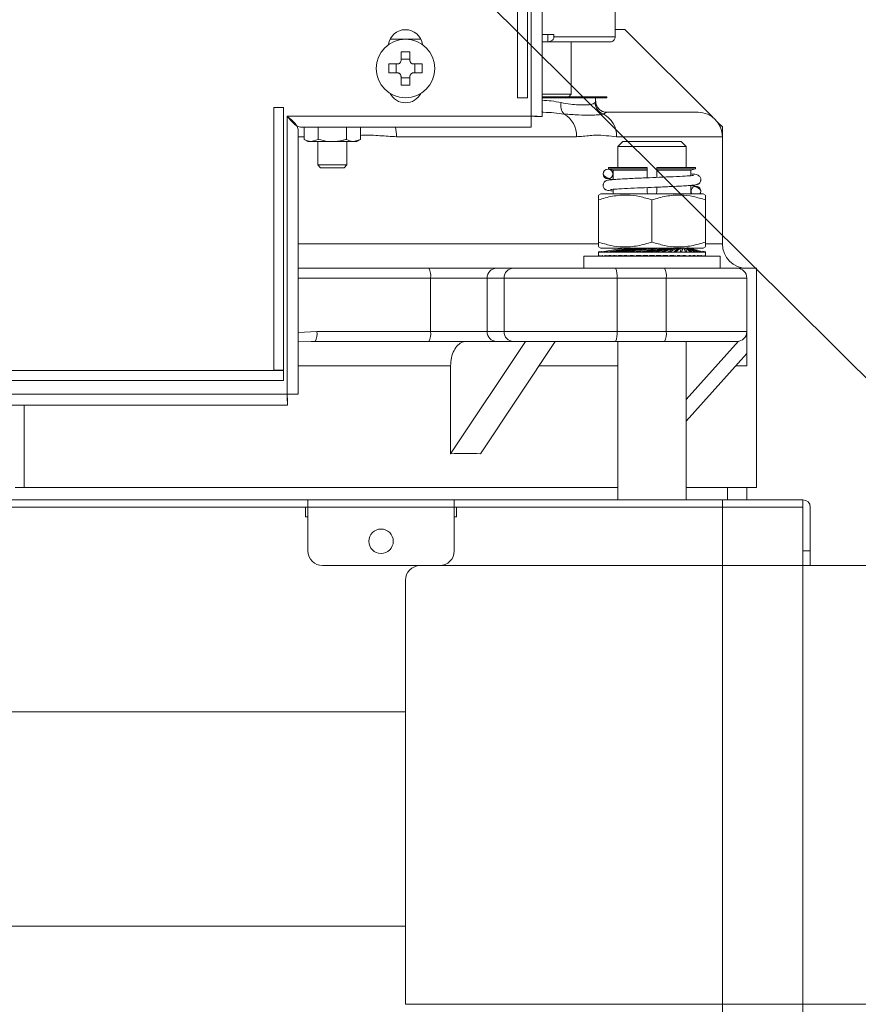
# Model space of a CAD drawing. Header units: inches. Extents: x 201967 to 338763, y -32705 to 30884.
# Tile 68 of 236: x 319937 to 319954, y -5901 to -5881. Entities that reach past the tile are written whole.
import ezdxf

# ---------------------------------------------------------------- set-up
doc = ezdxf.new("R2010")
doc.units = ezdxf.units.IN
doc.header["$MEASUREMENT"] = 0
doc.linetypes.add('CENTER', pattern=[50.8, 31.75, -6.35, 6.35, -6.35])
for name, color, linetype, lineweight in [('01 a1 KONSTRUKCJA żelebet', 200, 'Continuous', 53), ('01h3 KONSTRUKCJA pozycje słupy', 252, 'Continuous', 13), ('KRESKOWANIE-URWANIE', 3, 'Continuous', 13), ('OSIE', 6, 'CENTER', 13), ('wymiar', 1, 'Continuous', 15)]:
    doc.layers.add(name, color=color, linetype=linetype, lineweight=lineweight)
doc.styles.add('RomanS', font='romans.shx')
doc.dimstyles.new('DIM100txt12', dxfattribs={"dimtxt": 12, "dimasz": 1.05, "dimexe": 0, "dimexo": 8, "dimgap": 4, "dimtad": 1, "dimdec": 7, "dimrnd": 0.5, "dimdsep": 46, "dimtxsty": 'RomanS', "dimblk1": 'DIM', "dimblk2": 'DIM', "dimsah": 1, "dimcen": 0.09, "dimse1": 1, "dimse2": 1, "dimclrt": 256, "dimadec": 1, "dimazin": 0, "dimtfac": 1, "dimtdec": 7, "dimtix": 1, "dimtofl": 0, "dimtmove": 2, "dimatfit": 3, "dimfxl": 1, "dimtolj": 1, "dimtzin": 0, "dimarcsym": 0})

# ---------------------------------------------------------------- blocks, each defined once
blk = doc.blocks.new('A$C5C5F7205')
at = {"layer": 'KRESKOWANIE-URWANIE'}
for p, q in [((230, 1350), (404, 1350)), ((407, 1306), (230, 1306))]:
    blk.add_line(p, q, dxfattribs=at)
blk.add_lwpolyline([(230, 1377), (230, 1290), (100, 1290), (100, 1377, -0.414214), (103, 1380), (227, 1380, -0.414214)], format="xyb", close=True, dxfattribs=at)
blk = doc.blocks.new('A$C195A4306')
at = {"layer": 'KRESKOWANIE-URWANIE'}
for p, q in [((55, 824.37), (55, 672.66)), ((57.24, 824.37), (57.24, 672.69)), ((58, 735.5), (58, 676.5)), ((60, 735.5), (60, 676.5)), ((40, 688.95), (40, 694.5)), ((20, 672.5), (38, 690.5)), ((38, 690.5), (40, 690.5)), ((40, 688.95), (52.55, 688.95)), ((52.55, 689.45), (55, 689.45)), ((52.55, 688.95), (52.55, 689.45)), ((53.81, 689.45), (53.81, 687.95)), ((53.88, 687.95), (41, 687.95)), ((49, 687.95), (49, 677.2)), ((53.81, 687.95), (53.88, 687.95)), ((53.88, 687.95), (55, 687.95)), ((79.86, 688.5), (86.14, 688.5)), ((82.09, 684.14), (82.09, 685.92)), ((83.91, 685.92), (83.91, 684.14)), ((79.58, 683.41), (81.36, 683.41)), ((81.1, 683.41), (81.1, 681.59)), ((83.91, 684.4), (82.09, 684.4)), ((84.64, 683.41), (86.42, 683.41)), ((84.9, 681.59), (84.9, 683.41)), ((81.36, 681.59), (79.58, 681.59)), ((82.09, 679.08), (82.09, 680.86)), ((83.91, 680.86), (83.91, 679.08)), ((86.42, 681.59), (84.64, 681.59)), ((82.09, 680.6), (83.91, 680.6)), ((49, 677.2), (49.5, 676.7)), ((49, 677.2), (55, 677.2)), ((41.7, 676.7), (41.7, 676.5)), ((41.7, 676.7), (41.84, 676.7)), ((41.7, 676.5), (41.84, 676.5)), ((41.84, 676.7), (41.84, 676.5)), ((41.84, 676.7), (55, 676.7)), ((41.84, 676.5), (55, 676.5)), ((44, 676.5), (44, 675.79)), ((58, 676.5), (60, 676.5)), ((23, 673.5), (41.77, 673.5)), ((41.77, 673.5), (41.83, 673.5)), ((54.74, 673.5), (55, 673.5)), ((57.24, 672.69), (107.24, 672.69)), ((107.24, 672.69), (107.24, 615.69)), ((108, 674.5), (110, 674.5)), ((108, 620.6), (108, 674.5)), ((110, 620.6), (110, 674.5)), ((18, 670.5), (19, 671.5)), ((55, 672.66), (56.5, 672.66)), ((57.21, 670.45), (57.21, 671.95)), ((18, 646.5), (18, 670.5)), ((57.21, 670.45), (104.29, 670.45)), ((92.23, 670.45), (92.23, 667.95)), ((95.11, 670.45), (95.11, 667.95)), ((100.89, 670.45), (100.89, 667.95)), ((103.77, 670.45), (103.77, 667.95)), ((105, 669.74), (105, 615.66)), ((18, 668.5), (18, 646.5)), ((39.71, 668.5), (18, 668.5)), ((26.45, 667.5), (25.45, 666.5)), ((26.45, 667.5), (38.45, 667.5)), ((39.45, 666.5), (38.45, 667.5)), ((84.83, 668.5), (47.93, 668.5)), ((92.23, 667.95), (93, 667.5)), ((92.23, 667.95), (93.67, 667.5)), ((93.67, 667.5), (93, 667.5)), ((98, 667.5), (93.67, 667.5)), ((95, 667.5), (95, 662.7)), ((102.33, 667.5), (98, 667.5)), ((100.89, 667.95), (102.33, 667.5)), ((101, 662.7), (101, 667.5)), ((103, 667.5), (102.33, 667.5)), ((103, 667.5), (103.77, 667.95)), ((105, 668.5), (103.77, 668.5)), ((25.45, 666.5), (25.45, 662.2)), ((39.45, 666.5), (25.45, 666.5)), ((39.45, 662.2), (39.45, 666.5)), ((95, 662.7), (95.6, 662.1)), ((95, 662.7), (101, 662.7)), ((100.4, 662.1), (101, 662.7)), ((23.51, 662.2), (23.51, 661.9)), ((23.51, 662.2), (31.45, 662.2)), ((23.51, 661.9), (31.45, 661.9)), ((23.51, 661.9), (24.51, 661.63)), ((24.51, 661.63), (31.45, 661.63)), ((24.51, 661.63), (24.51, 660.5)), ((31.45, 661.9), (31.45, 662.2)), ((31.45, 661.63), (31.45, 661.9)), ((31.45, 660.14), (31.45, 661.63)), ((33.45, 662.2), (41.4, 662.2)), ((33.45, 662.2), (33.45, 661.9)), ((33.45, 661.9), (41.4, 661.9)), ((33.45, 661.9), (33.45, 661.63)), ((33.45, 661.63), (40.39, 661.63)), ((33.45, 661.63), (33.45, 660.06)), ((40.39, 661.63), (41.4, 661.9)), ((40.39, 659.69), (40.39, 661.63)), ((41.4, 661.9), (41.4, 662.2)), ((100.4, 662.1), (95.6, 662.1)), ((21.95, 656.8), (21.45, 656.51)), ((21.95, 656.8), (42.95, 656.8)), ((24.51, 658.51), (24.51, 657.22)), ((31.45, 657.22), (31.45, 658.14)), ((33.45, 658.06), (33.45, 657.22)), ((40.39, 657.22), (40.39, 657.7)), ((43.45, 656.51), (42.95, 656.8)), ((21.45, 655.53), (21.45, 646.87)), ((32.45, 655.53), (32.45, 646.87)), ((43.45, 655.53), (43.45, 646.87)), ((18, 646.5), (21.43, 646.5)), ((43.41, 646.5), (105, 646.5)), ((21.45, 644.9), (21.44, 644.9)), ((21.45, 645.89), (21.95, 645.6)), ((21.45, 644.9), (21.45, 644.8)), ((21.45, 644.9), (21.45, 644.9)), ((21.45, 644.81), (21.45, 644.09)), ((21.45, 644.8), (21.52, 644.8)), ((22, 645.01), (21.52, 644.9)), ((21.52, 644.9), (21.52, 644.8)), ((21.52, 644.9), (21.56, 644.9)), ((21.56, 644.8), (21.52, 644.8)), ((21.56, 644.9), (21.73, 644.94)), ((21.56, 644.9), (21.56, 644.8)), ((21.75, 644.85), (21.56, 644.8)), ((21.56, 644.8), (21.75, 644.8)), ((22.02, 644.97), (21.75, 644.9)), ((21.75, 644.9), (21.84, 644.9)), ((21.75, 644.9), (21.75, 644.8)), ((21.84, 644.8), (21.75, 644.8)), ((21.84, 644.9), (22.12, 644.97)), ((21.84, 644.9), (21.84, 644.8)), ((22.16, 644.88), (21.84, 644.8)), ((21.84, 644.8), (22.16, 644.8)), ((32.45, 645.6), (21.95, 645.6)), ((22.16, 644.9), (22.29, 644.9)), ((22.16, 644.9), (22.16, 644.8)), ((22.29, 644.8), (22.16, 644.8)), ((22.29, 644.9), (22.66, 645.01)), ((22.71, 644.93), (22.29, 644.8)), ((22.29, 644.9), (22.29, 644.8)), ((22.29, 644.8), (22.73, 644.8)), ((24.96, 645.7), (22.73, 644.9)), ((22.73, 644.9), (22.9, 644.9)), ((22.73, 644.9), (22.73, 644.8)), ((22.9, 644.8), (22.73, 644.8)), ((22.9, 644.9), (25.01, 645.7)), ((23.39, 644.99), (22.9, 644.8)), ((22.9, 644.9), (22.9, 644.8)), ((22.9, 644.8), (23.45, 644.8)), ((25.07, 645.7), (23.45, 644.9)), ((23.45, 644.9), (23.45, 644.8)), ((23.45, 644.9), (23.66, 644.9)), ((23.66, 644.8), (23.45, 644.8)), ((23.66, 644.9), (25.19, 645.7)), ((25.19, 645.6), (23.66, 644.8)), ((23.66, 644.9), (23.66, 644.8)), ((23.66, 644.8), (24.31, 644.8)), ((25.3, 645.7), (24.31, 644.9)), ((24.31, 644.9), (24.55, 644.9)), ((24.31, 644.9), (24.31, 644.8)), ((24.55, 644.8), (24.31, 644.8)), ((24.55, 644.9), (25.48, 645.7)), ((25.48, 645.6), (24.55, 644.8)), ((24.55, 644.9), (24.55, 644.8)), ((24.55, 644.8), (25.31, 644.8)), ((25.63, 645.7), (25.31, 644.9)), ((25.31, 644.9), (25.57, 644.9)), ((25.31, 644.9), (25.31, 644.8)), ((25.57, 644.8), (25.31, 644.8)), ((25.57, 644.9), (25.89, 645.7)), ((25.89, 645.6), (25.57, 644.8)), ((25.57, 644.9), (25.57, 644.8)), ((25.57, 644.8), (26.41, 644.8)), ((26.08, 645.7), (26.41, 644.9)), ((26.41, 644.8), (26.08, 645.6)), ((26.7, 644.9), (26.39, 645.7)), ((26.41, 644.9), (26.7, 644.9)), ((26.41, 644.9), (26.41, 644.8)), ((26.7, 644.8), (26.41, 644.8)), ((26.63, 645.7), (27.61, 644.9)), ((27.61, 644.8), (26.63, 645.6)), ((26.7, 644.9), (26.7, 644.8)), ((26.7, 644.8), (27.61, 644.8)), ((27.93, 644.9), (26.99, 645.7)), ((27.26, 645.7), (28.89, 644.9)), ((28.89, 644.8), (27.26, 645.6)), ((27.61, 644.9), (27.93, 644.9)), ((27.61, 644.9), (27.61, 644.8)), ((27.93, 644.8), (27.61, 644.8)), ((29.22, 644.9), (27.68, 645.7)), ((27.93, 644.9), (27.93, 644.8)), ((27.93, 644.8), (28.89, 644.8)), ((27.98, 645.7), (30.22, 644.9)), ((30.22, 644.8), (27.98, 645.6)), ((30.56, 644.9), (28.45, 645.7)), ((31.59, 644.8), (28.77, 645.6)), ((28.89, 644.9), (29.22, 644.9)), ((28.89, 644.9), (28.89, 644.8)), ((29.22, 644.8), (28.89, 644.8)), ((29.22, 644.9), (29.22, 644.8)), ((29.22, 644.8), (30.22, 644.8)), ((31.93, 644.9), (29.27, 645.7)), ((32.97, 644.8), (29.62, 645.6)), ((30.22, 644.9), (30.22, 644.8)), ((30.22, 644.9), (30.56, 644.9)), ((30.56, 644.8), (30.22, 644.8)), ((30.56, 644.9), (30.56, 644.8)), ((30.56, 644.8), (31.59, 644.8)), ((33.32, 644.9), (30.58, 645.59)), ((34.68, 644.9), (31.44, 645.62)), ((31.59, 644.9), (31.59, 644.8)), ((31.59, 644.9), (31.93, 644.9)), ((31.93, 644.8), (31.59, 644.8)), ((31.93, 644.9), (31.93, 644.8)), ((31.93, 644.8), (32.97, 644.8)), ((34.34, 644.8), (32.13, 645.26)), ((36.02, 644.9), (32.38, 645.62)), ((42.95, 645.6), (32.45, 645.6)), ((32.97, 644.9), (32.97, 644.8)), ((32.97, 644.9), (33.32, 644.9)), ((33.32, 644.8), (32.97, 644.8)), ((33.32, 644.9), (33.32, 644.8)), ((33.32, 644.8), (34.34, 644.8)), ((37.29, 644.9), (33.58, 645.58)), ((33.93, 645.6), (38.2, 644.9)), ((34.34, 644.9), (34.34, 644.8)), ((34.34, 644.9), (34.68, 644.9)), ((34.68, 644.8), (34.34, 644.8)), ((38.49, 644.9), (34.4, 645.61)), ((34.68, 644.9), (34.68, 644.8)), ((34.68, 644.8), (35.68, 644.8)), ((35.68, 644.8), (34.73, 644.98)), ((34.88, 645.6), (39.33, 644.9)), ((39.6, 644.9), (35.54, 645.57)), ((35.68, 644.9), (35.68, 644.8)), ((35.68, 644.9), (36.02, 644.9)), ((36.02, 644.8), (35.68, 644.8)), ((35.79, 645.6), (40.35, 644.9)), ((36.02, 644.9), (36.02, 644.8)), ((36.02, 644.8), (36.98, 644.8)), ((36.98, 644.8), (36.05, 644.96)), ((40.59, 644.9), (36.22, 645.61)), ((36.66, 645.6), (41.25, 644.9)), ((36.98, 644.9), (37.29, 644.9)), ((36.98, 644.9), (36.98, 644.8)), ((37.29, 644.8), (36.98, 644.8)), ((41.45, 644.9), (37.05, 645.61)), ((37.29, 644.9), (37.29, 644.8)), ((37.29, 644.8), (38.2, 644.8)), ((38.2, 644.8), (37.32, 644.94)), ((38.2, 644.9), (38.2, 644.8)), ((38.2, 644.9), (38.49, 644.9)), ((38.49, 644.8), (38.2, 644.8)), ((38.49, 644.9), (38.49, 644.8)), ((38.49, 644.8), (39.33, 644.8)), ((39.33, 644.8), (38.51, 644.93)), ((42.74, 644.9), (38.66, 645.58)), ((39.33, 644.9), (39.6, 644.9)), ((39.33, 644.9), (39.33, 644.8)), ((39.6, 644.8), (39.33, 644.8)), ((40.35, 644.8), (39.6, 644.91)), ((39.6, 644.9), (39.6, 644.8)), ((39.6, 644.8), (40.35, 644.8)), ((40.35, 644.9), (40.35, 644.8)), ((40.35, 644.9), (40.59, 644.9)), ((40.59, 644.8), (40.35, 644.8)), ((40.59, 644.9), (40.59, 644.8)), ((40.59, 644.8), (41.25, 644.8)), ((41.25, 644.8), (40.64, 644.91)), ((41.25, 644.9), (41.25, 644.8)), ((41.25, 644.9), (41.45, 644.9)), ((41.45, 644.8), (41.25, 644.8)), ((41.45, 644.9), (41.45, 644.8)), ((42, 644.8), (41.45, 644.89)), ((41.45, 644.8), (42, 644.8)), ((41.49, 644.98), (42, 644.9)), ((42.17, 644.9), (41.6, 644.99)), ((42, 644.9), (42, 644.8)), ((42, 644.9), (42.17, 644.9)), ((42.17, 644.8), (42, 644.8)), ((42.17, 644.9), (42.17, 644.8)), ((42.61, 644.8), (42.17, 644.87)), ((42.17, 644.8), (42.61, 644.8)), ((42.21, 644.96), (42.61, 644.9)), ((42.61, 644.9), (42.61, 644.8)), ((42.61, 644.9), (42.74, 644.9)), ((42.74, 644.8), (42.61, 644.8)), ((42.74, 644.9), (42.74, 644.8)), ((43.06, 644.8), (42.74, 644.85)), ((42.74, 644.8), (43.06, 644.8)), ((42.77, 644.95), (43.06, 644.9)), ((43.15, 644.9), (42.86, 644.95)), ((42.95, 645.6), (43.45, 645.89)), ((43.06, 644.9), (43.06, 644.8)), ((43.06, 644.9), (43.15, 644.9)), ((43.15, 644.8), (43.06, 644.8)), ((43.15, 644.9), (43.15, 644.8)), ((43.34, 644.8), (43.15, 644.83)), ((43.15, 644.8), (43.34, 644.8)), ((43.39, 644.9), (43.17, 644.94)), ((43.17, 644.93), (43.34, 644.9)), ((43.34, 644.9), (43.34, 644.8)), ((43.34, 644.9), (43.39, 644.9)), ((43.39, 644.8), (43.34, 644.8)), ((43.39, 644.9), (43.39, 644.8)), ((43.39, 644.8), (43.45, 644.8)), ((43.45, 644.9), (43.45, 644.8)), ((43.45, 644.9), (43.45, 644.8)), ((43.45, 644.09), (43.45, 644.81)), ((43.45, 644.8), (43.45, 644.8)), ((18.45, 644), (18.45, 641.5)), ((18.45, 644), (46.45, 644)), ((21.45, 644.1), (21.45, 644)), ((21.52, 644.1), (21.52, 644)), ((21.56, 644.1), (21.56, 644)), ((21.7, 644.03), (21.56, 644)), ((21.75, 644.1), (21.75, 644)), ((21.84, 644.1), (21.84, 644)), ((22.16, 644.08), (21.84, 644)), ((22.16, 644.1), (22.16, 644)), ((22.65, 644.11), (22.29, 644)), ((22.29, 644.1), (22.44, 644.1)), ((22.29, 644.1), (22.29, 644)), ((22.73, 644.1), (22.73, 644)), ((22.9, 644.1), (23.1, 644.1)), ((22.9, 644.1), (22.9, 644)), ((23.16, 644.1), (22.9, 644)), ((23.45, 644.1), (23.45, 644)), ((23.66, 644.1), (24.06, 644.1)), ((23.66, 644.1), (23.66, 644)), ((23.85, 644.1), (23.66, 644)), ((24.31, 644.1), (24.31, 644)), ((24.55, 644.1), (24.92, 644.1)), ((24.55, 644.1), (24.55, 644)), ((25.31, 644.1), (25.31, 644)), ((25.57, 644.1), (26.21, 644.1)), ((25.57, 644.1), (25.57, 644)), ((26.41, 644.1), (26.41, 644)), ((26.7, 644.1), (27.27, 644.1)), ((26.7, 644.1), (26.7, 644)), ((27.61, 644.1), (27.61, 644)), ((27.93, 644.1), (28.68, 644.1)), ((27.93, 644.1), (27.93, 644)), ((28.89, 644), (28.68, 644.1)), ((28.89, 644.1), (28.89, 644)), ((29.22, 644.1), (30.22, 644.1)), ((29.22, 644.1), (29.22, 644)), ((30.22, 644), (29.94, 644.1)), ((30.22, 644.1), (30.22, 644)), ((30.56, 644.1), (31.59, 644.1)), ((30.56, 644.1), (30.56, 644)), ((31.59, 644), (31.15, 644.12)), ((31.59, 644.1), (31.59, 644)), ((31.93, 644.1), (32.97, 644.1)), ((31.93, 644.1), (31.93, 644)), ((32.97, 644), (32.45, 644.12)), ((32.97, 644.1), (32.97, 644)), ((33.32, 644.1), (34.34, 644.1)), ((33.32, 644.1), (33.32, 644)), ((34.34, 644), (33.75, 644.12)), ((34.34, 644.1), (34.34, 644)), ((34.68, 644.1), (35.68, 644.1)), ((34.68, 644.1), (34.68, 644)), ((35.68, 644), (35.03, 644.12)), ((35.68, 644.1), (35.68, 644)), ((36.02, 644.1), (36.02, 644)), ((36.22, 644.1), (36.98, 644.1)), ((36.98, 644), (36.27, 644.12)), ((36.98, 644.1), (36.98, 644)), ((37.29, 644.1), (37.29, 644)), ((38.2, 644), (37.45, 644.12)), ((37.59, 644.1), (38.2, 644.1)), ((38.2, 644.1), (38.2, 644)), ((38.49, 644.1), (38.49, 644)), ((39.33, 644), (38.54, 644.12)), ((38.7, 644.1), (39.33, 644.1)), ((39.33, 644.1), (39.33, 644)), ((39.6, 644.1), (39.6, 644)), ((40.35, 644), (39.66, 644.11)), ((40.02, 644.1), (40.35, 644.1)), ((40.35, 644.1), (40.35, 644)), ((40.59, 644.1), (40.59, 644)), ((41.25, 644), (40.64, 644.09)), ((40.92, 644.1), (41.25, 644.1)), ((41.25, 644.1), (41.25, 644)), ((42, 644), (41.35, 644.1)), ((41.45, 644.1), (41.45, 644)), ((41.75, 644.1), (42, 644.1)), ((42, 644.1), (42, 644)), ((42.17, 644.1), (42.17, 644)), ((42.61, 644), (42.17, 644.07)), ((42.52, 644.1), (42.61, 644.1)), ((42.61, 644.1), (42.61, 644)), ((43.06, 644), (42.61, 644.07)), ((42.74, 644.1), (42.74, 644)), ((43.06, 644.1), (43.06, 644)), ((43.34, 644), (43.06, 644.05)), ((43.15, 644.1), (43.15, 644)), ((43.34, 644.1), (43.34, 644)), ((43.39, 644.1), (43.39, 644)), ((43.45, 644.1), (43.45, 644)), ((43.45, 644.1), (43.45, 644)), ((46.45, 641.5), (46.45, 644)), ((11, 641.5), (11, 596.5)), ((11, 641.5), (15, 641.5)), ((15, 641.5), (29.87, 641.5)), ((29.87, 641.5), (39.97, 641.5)), ((39.97, 641.5), (60.82, 641.5)), ((60.82, 641.5), (64.29, 641.5)), ((64.29, 641.5), (78.2, 641.5)), ((78.2, 641.5), (105, 641.5)), ((13, 628.5), (13, 639.5)), ((29.53, 639.5), (13, 639.5)), ((39.62, 639.5), (29.53, 639.5)), ((29.53, 639.5), (29.53, 628.5)), ((39.62, 628.5), (39.62, 639.5)), ((62.79, 639.5), (39.62, 639.5)), ((62.79, 639.5), (62.79, 628.5)), ((66.26, 639.5), (62.79, 639.5)), ((66.26, 628.5), (66.26, 639.5)), ((77.85, 639.5), (66.26, 639.5)), ((77.85, 639.5), (77.85, 628.5)), ((105, 639.5), (77.85, 639.5)), ((13, 628.5), (29.53, 628.5)), ((13, 628.5), (13, 623.99)), ((29.53, 628.5), (39.62, 628.5)), ((39.62, 628.5), (62.79, 628.5)), ((62.79, 628.5), (66.26, 628.5)), ((66.26, 628.5), (77.85, 628.5)), ((77.85, 628.5), (101.17, 628.5)), ((101.17, 628.5), (105, 628.31)), ((25.45, 614.56), (14.73, 626.52)), ((29.87, 626.5), (15, 626.5)), ((25.45, 626.5), (25.45, 594)), ((39.97, 626.5), (29.87, 626.5)), ((39.45, 594), (39.45, 626.5)), ((60.82, 626.5), (39.97, 626.5)), ((67.62, 603.45), (52.28, 626.5)), ((73.75, 603.45), (58.41, 626.5)), ((64.29, 626.5), (60.82, 626.5)), ((78.2, 626.5), (64.29, 626.5)), ((101.52, 626.5), (78.2, 626.5)), ((102.31, 626.48), (101.52, 626.5)), ((105, 626.4), (102.31, 626.48)), ((25.45, 610.1), (13, 623.99)), ((15.23, 621.5), (13, 621.5)), ((55.61, 621.5), (39.45, 621.5)), ((73.75, 621.5), (73.75, 603.45)), ((105, 621.5), (73.75, 621.5)), ((110, 620.6), (108, 620.6)), ((108, 618.5), (108, 620.5)), ((248, 620.5), (108, 620.5)), ((248, 618.5), (108, 618.5)), ((105, 615.66), (106.5, 615.66)), ((107.21, 613.45), (107.21, 614.95)), ((107.24, 615.69), (248.76, 615.69)), ((107.21, 613.45), (248.79, 613.45)), ((161.2, 596.5), (161.2, 613.45)), ((11, 596.5), (25.45, 596.5)), ((13, 596.5), (13, 594)), ((17, 596.5), (17, 594)), ((39.45, 596.5), (161.2, 596.5)), ((163, 596.5), (161.2, 596.5)), ((1.5, 592.5), (1.5, 594)), ((1.5, 594), (18, 594)), ((18, 592.5), (18, 594)), ((18, 594), (73, 594)), ((73, 594), (103, 594)), ((73, 592.5), (73, 594)), ((103, 594), (103, 592.5)), ((103, 594), (253, 594)), ((0, 583.5), (0, 592.5)), ((1.5, 592.5), (18, 592.5)), ((1.5, 592.5), (1.5, 239.5)), ((18, 592.5), (73, 592.5)), ((18, 592.5), (18, 239.5)), ((18, 592.5), (72.5, 592.5)), ((72.5, 590.5), (72.5, 592.5)), ((73, 583.5), (73, 592.5)), ((103, 592.5), (73, 592.5)), ((103, 583.5), (103, 592.5)), ((103, 592.5), (253, 592.5)), ((103.5, 592.5), (103.5, 590.5)), ((103.5, 592.5), (252.5, 592.5)), ((73, 590.5), (72.5, 590.5)), ((103.5, 590.5), (103, 590.5)), ((0, 583.5), (1.5, 583.5)), ((0, 580.5), (0, 583.5)), ((1.5, 580.5), (0, 580.5)), ((76, 580.5), (100, 580.5))]:
    blk.add_line(p, q, dxfattribs=at)
at = {"layer": 'KRESKOWANIE-URWANIE', "flags": 128}
blk.add_lwpolyline([(22.61, 656.8), (22.52, 656.97), (22.44, 657.35)], dxfattribs=at)
at = {"layer": 'KRESKOWANIE-URWANIE'}
for centre, radius in [((83, 682.5), 6), ((41.46, 660.85), 1), ((88, 585.5), 2.5)]:
    blk.add_circle(centre, radius, dxfattribs=at)
for centre, radius, start, end in [((83, 686.95), 3.5, 7.2804, 172.7196), ((83, 656.33), 29.6, 88.2333, 91.7667), ((109.27, 682.5), 29.7, 178.2391, 181.7609), ((56.73, 682.5), 29.7, 358.2391, 1.7609), ((83, 708.82), 29.75, 268.2424, 271.7576), ((83, 678.95), 3.5, 206.6534, 333.3466), ((41.6, 675.54), 2.53, 289.5267, 358.5973), ((48.56, 674.87), 2.59, 318.5983, 13.6071), ((23, 668.5), 5, 90, 180), ((44.75, 668.67), 5.04, 117.1204, 181.9078), ((53.01, 668.72), 5.09, 119.5181, 182.5334), ((54.62, 673.89), 0.41, 286.9049, 339.435), ((92.99, 668.52), 8.16, 166.3478, 180.165), ((23.44, 657.35), 1, 326.633, 180), ((13, 646.5), 5, 270, 0), ((15, 639.5), 2, 90, 180), ((32.67, 639.98), 3.18, 151.5179, 188.7802), ((42.76, 639.98), 3.18, 151.5179, 188.7802), ((60.81, 639.52), 1.98, 359.5632, 89.5602), ((64.28, 639.52), 1.98, 359.564, 89.5602), ((80.99, 639.98), 3.18, 151.5179, 188.7802), ((15, 628.5), 2, 180, 270), ((32.67, 628.02), 3.18, 171.2206, 208.4806), ((42.76, 628.02), 3.18, 171.2206, 208.4806), ((60.81, 628.48), 1.98, 270.4415, 0.4368), ((64.28, 628.48), 1.98, 270.4415, 0.436), ((80.99, 628.02), 3.18, 171.2206, 208.4806), ((104.31, 628.02), 3.18, 171.2199, 208.4814), ((1.5, 592.5), 1.5, 90, 180), ((76, 583.5), 3, 180, 270), ((100, 583.5), 3, 270, 0)]:
    blk.add_arc(centre, radius, start, end, dxfattribs=at)
blk.add_ellipse((178, 442.23), major_axis=(152.79, -144.71), ratio=0.465866, start_param=2.660522, end_param=2.708431, dxfattribs=at)
for points, knots in [([(41, 687.95), (41, 687.95), (40.91, 687.95), (40.72, 687.98), (40.44, 688.1), (40.19, 688.33), (40.03, 688.62), (40.01, 688.84), (40, 688.95)], [0, 0, 0, 0, 0.005583, 0.165792, 0.381096, 0.589431, 0.794669, 1, 1, 1, 1]), ([(52.55, 688.95), (52.56, 688.86), (52.58, 688.68), (52.74, 688.42), (53.03, 688.16), (53.42, 688), (53.7, 687.97), (53.81, 687.95)], [0, 0, 0, 0, 0.151796, 0.302903, 0.514949, 0.808194, 1, 1, 1, 1]), ([(81.36, 683.41), (81.44, 683.42), (81.6, 683.44), (81.82, 683.56), (81.98, 683.74), (82.07, 683.95), (82.08, 684.09), (82.09, 684.14)], [0, 0, 0, 0, 0.213468, 0.427013, 0.638826, 0.849936, 1, 1, 1, 1]), ([(83.91, 684.14), (83.92, 684.06), (83.94, 683.9), (84.06, 683.68), (84.24, 683.52), (84.45, 683.43), (84.59, 683.42), (84.64, 683.41)], [0, 0, 0, 0, 0.213498, 0.427019, 0.638851, 0.849937, 1, 1, 1, 1]), ([(82.09, 680.86), (82.08, 680.94), (82.06, 681.1), (81.94, 681.32), (81.76, 681.48), (81.55, 681.57), (81.41, 681.58), (81.36, 681.59)], [0, 0, 0, 0, 0.213444, 0.427013, 0.638848, 0.849935, 1, 1, 1, 1]), ([(84.64, 681.59), (84.56, 681.58), (84.4, 681.56), (84.18, 681.44), (84.02, 681.26), (83.93, 681.05), (83.92, 680.91), (83.91, 680.86)], [0, 0, 0, 0, 0.213468, 0.427036, 0.638871, 0.849933, 1, 1, 1, 1]), ([(43.97, 675.78), (43.98, 675.65), (43.99, 675.28), (43.72, 674.59), (43.17, 673.96), (42.51, 673.6), (42.01, 673.5), (41.83, 673.51), (41.78, 673.51)], [0, 0, 0, 0, 0.112262, 0.32064, 0.545658, 0.742652, 0.925952, 1, 1, 1, 1]), ([(44.03, 675.79), (44.03, 675.72), (44.03, 675.63), (44.11, 675.51), (44.13, 675.48)], [0, 0, 0, 0, 0.749573, 1, 1, 1, 1]), ([(44.13, 675.48), (44.39, 675.32), (44.8, 675.06), (46.11, 674.99), (47.49, 675.02), (49.15, 675.15), (50.43, 675.37), (51.08, 675.48)], [0, 0, 0, 0, 0.286233, 0.463234, 0.645147, 0.820088, 1, 1, 1, 1]), ([(51.08, 675.48), (51.74, 675.62), (52.97, 675.87), (54.36, 675.94), (55, 675.97)], [0, 0, 0, 0, 0.534358, 1, 1, 1, 1]), ([(42.45, 673.15), (42.26, 673.24), (41.88, 673.42), (41.81, 673.47), (41.77, 673.5)], [0, 0, 0, 0, 0.495881, 1, 1, 1, 1]), ([(50.51, 673.15), (49.48, 673.07), (47.39, 672.92), (45.09, 672.94), (43.45, 672.94), (42.79, 673.08), (42.45, 673.15)], [0, 0, 0, 0, 0.276766, 0.561639, 0.7788, 1, 1, 1, 1]), ([(54.74, 673.5), (53.99, 673.47), (52.5, 673.42), (51.17, 673.24), (50.51, 673.15)], [0, 0, 0, 0, 0.49517, 1, 1, 1, 1]), ([(57.24, 672.69), (56.94, 672.68), (56.36, 672.68), (55.62, 672.67), (55.1, 672.66), (55.03, 672.66), (55, 672.66)], [0, 0, 0, 0, 0.25, 0.499994, 0.75, 1, 1, 1, 1]), ([(57.21, 670.45), (57.21, 670.48), (57.21, 670.55), (57.22, 671.07), (57.23, 671.81), (57.23, 672.39), (57.24, 672.69)], [0, 0, 0, 0, 0.249999, 0.5, 0.750001, 1, 1, 1, 1]), ([(107.24, 672.69), (106.96, 672.36), (106.41, 671.7), (105.58, 670.91), (104.88, 670.5), (104.45, 670.46), (104.29, 670.45)], [0, 0, 0, 0, 0.280268, 0.560948, 0.841636, 1, 1, 1, 1]), ([(105, 669.74), (105.04, 670.02), (105.13, 670.57), (105.77, 671.39), (106.54, 672.1), (107.05, 672.53), (107.24, 672.69)], [0, 0, 0, 0, 0.280264, 0.560956, 0.841638, 1, 1, 1, 1]), ([(47.93, 668.5), (47.59, 668.51), (46.28, 668.56), (44.23, 668.91), (41.83, 668.69), (40.42, 668.56), (39.71, 668.5)], [0, 0, 0, 0, 0.115428, 0.449721, 0.724628, 1, 1, 1, 1]), ([(92.23, 668.77), (92.06, 668.79), (90.71, 668.88), (88.23, 668.67), (85.96, 668.56), (84.83, 668.5)], [0, 0, 0, 0, 0.066647, 0.532927, 1, 1, 1, 1]), ([(93.67, 667.5), (93.7, 667.5), (94.19, 667.51), (94.67, 667.73), (95.11, 667.95)], [0, 0, 0, 0, 0.070193, 1, 1, 1, 1]), ([(95.11, 667.95), (95.36, 667.88), (96.3, 667.62), (97.27, 667.55), (98, 667.5)], [0, 0, 0, 0, 0.257552, 1, 1, 1, 1]), ([(98, 667.5), (98.26, 667.51), (99.24, 667.53), (100.19, 667.77), (100.89, 667.95)], [0, 0, 0, 0, 0.268637, 1, 1, 1, 1]), ([(102.33, 667.5), (102.36, 667.5), (102.85, 667.51), (103.33, 667.73), (103.77, 667.95)], [0, 0, 0, 0, 0.070211, 1, 1, 1, 1]), ([(24.51, 660.86), (24.33, 660.85), (23.88, 660.81), (23.43, 660.74), (23.09, 660.64), (22.89, 660.52), (22.74, 660.41), (22.56, 660.19), (22.45, 659.91), (22.43, 659.65), (22.47, 659.4), (22.58, 659.16), (22.73, 658.97), (22.88, 658.84), (23.06, 658.74), (23.22, 658.68), (23.53, 658.61), (24.09, 658.54), (25.01, 658.46), (26.29, 658.38), (27.76, 658.3), (29.22, 658.23), (31.03, 658.16), (33.38, 658.06), (36.23, 657.94), (38.86, 657.81), (40.31, 657.72), (40.9, 657.66), (40.92, 657.66), (40.93, 657.67)], [0, 0, 0, 0, 0.030358, 0.076763, 0.109826, 0.121412, 0.130347, 0.140624, 0.152396, 0.162136, 0.169852, 0.17974, 0.188007, 0.196805, 0.206756, 0.225861, 0.257172, 0.300535, 0.355157, 0.414578, 0.469004, 0.51736, 0.559786, 0.639548, 0.727589, 0.824241, 0.921485, 0.970497, 1, 1, 1, 1]), ([(40.39, 659.68), (40.42, 659.68), (40.65, 659.7), (40.83, 659.72), (41.08, 659.78), (41.12, 659.8), (41.14, 659.8), (41.15, 659.81), (41.16, 659.81), (41.17, 659.82), (41.17, 659.82), (41.18, 659.83), (41.18, 659.84), (41.19, 659.84), (41.19, 659.85), (41.2, 659.85), (41.2, 659.86), (41.22, 659.86), (41.25, 659.88), (41.32, 659.92), (41.55, 660.03), (41.93, 660.23), (42.36, 660.54), (42.43, 660.74), (42.46, 660.85)], [0, 0, 0, 0, 0.022642, 0.196639, 0.215469, 0.221544, 0.223916, 0.225988, 0.227949, 0.230008, 0.232365, 0.235139, 0.241996, 0.243533, 0.244921, 0.246253, 0.247605, 0.250671, 0.254618, 0.265928, 0.304117, 0.446795, 0.679961, 1, 1, 1, 1]), ([(40.39, 657.34), (40.57, 657.35), (41.03, 657.39), (41.47, 657.46), (41.81, 657.56), (42.02, 657.68), (42.17, 657.79), (42.34, 658.01), (42.45, 658.29), (42.47, 658.55), (42.43, 658.8), (42.33, 659.04), (42.18, 659.23), (42.02, 659.36), (41.84, 659.46), (41.68, 659.52), (41.37, 659.59), (40.81, 659.66), (39.89, 659.74), (38.61, 659.82), (37.14, 659.9), (35.68, 659.97), (33.87, 660.04), (31.53, 660.14), (28.67, 660.26), (26.04, 660.39), (24.59, 660.48), (24.01, 660.54), (23.98, 660.54), (23.97, 660.53)], [0, 0, 0, 0, 0.030358, 0.076763, 0.109826, 0.121412, 0.130347, 0.140624, 0.152396, 0.162136, 0.169852, 0.17974, 0.188008, 0.196805, 0.206756, 0.225861, 0.257172, 0.300535, 0.355157, 0.414578, 0.469004, 0.517359, 0.559786, 0.639549, 0.727589, 0.824241, 0.921485, 0.970497, 1, 1, 1, 1]), ([(32.45, 655.53), (31.5, 655.81), (29.57, 656.39), (26.71, 656.6), (23.97, 656.29), (22.3, 655.78), (21.45, 655.53)], [0, 0, 0, 0, 0.264607, 0.534952, 0.765347, 1, 1, 1, 1]), ([(24.43, 658.51), (24.26, 658.5), (24.07, 658.48), (23.82, 658.42), (23.78, 658.4), (23.76, 658.4), (23.75, 658.39), (23.74, 658.39), (23.73, 658.38), (23.73, 658.38), (23.72, 658.37), (23.72, 658.36), (23.72, 658.36), (23.71, 658.35), (23.71, 658.35), (23.7, 658.34), (23.68, 658.34), (23.66, 658.32), (23.58, 658.28), (23.35, 658.17), (22.97, 657.97), (22.54, 657.66), (22.48, 657.46), (22.44, 657.35)], [0, 0, 0, 0, 0.177098, 0.196389, 0.202612, 0.205042, 0.207164, 0.209169, 0.211277, 0.213692, 0.216535, 0.223559, 0.225133, 0.226555, 0.227919, 0.229304, 0.232445, 0.236487, 0.248073, 0.28719, 0.433339, 0.672176, 1, 1, 1, 1]), ([(24.51, 657.22), (24.51, 657.15), (24.51, 657), (24.51, 656.87), (24.5, 656.8)], [0, 0, 0, 0, 0.505301, 1, 1, 1, 1]), ([(31.55, 656.8), (31.51, 656.9), (31.46, 657.04), (31.45, 657.18), (31.45, 657.22)], [0, 0, 0, 0, 0.741055, 1, 1, 1, 1]), ([(43.45, 655.53), (42.5, 655.81), (40.57, 656.39), (37.71, 656.6), (34.97, 656.29), (33.3, 655.78), (32.45, 655.53)], [0, 0, 0, 0, 0.264606, 0.534951, 0.765344, 1, 1, 1, 1]), ([(33.45, 657.22), (33.45, 657.11), (33.44, 656.96), (33.36, 656.83), (33.34, 656.8)], [0, 0, 0, 0, 0.75851, 1, 1, 1, 1]), ([(40.4, 656.8), (40.4, 656.86), (40.39, 657), (40.39, 657.15), (40.39, 657.22)], [0, 0, 0, 0, 0.485673, 1, 1, 1, 1]), ([(21.45, 655.53), (21.45, 655.67), (21.45, 656.1), (21.45, 656.5), (21.45, 656.46), (21.45, 656.44)], [0, 0, 0, 0, 0.262349, 0.761226, 1, 1, 1, 1]), ([(43.45, 656.44), (43.45, 656.46), (43.45, 656.51), (43.45, 656.1), (43.45, 655.67), (43.45, 655.53)], [0, 0, 0, 0, 0.225926, 0.737642, 1, 1, 1, 1]), ([(21.45, 646.87), (22.41, 646.59), (24.34, 646.01), (27.2, 645.8), (29.93, 646.11), (31.61, 646.62), (32.45, 646.87)], [0, 0, 0, 0, 0.264605, 0.53495, 0.765345, 1, 1, 1, 1]), ([(21.45, 645.96), (21.45, 645.94), (21.45, 645.89), (21.45, 646.3), (21.45, 646.73), (21.45, 646.87)], [0, 0, 0, 0, 0.225926, 0.737642, 1, 1, 1, 1]), ([(32.45, 646.87), (33.41, 646.59), (35.34, 646.01), (38.2, 645.8), (40.93, 646.11), (42.61, 646.62), (43.45, 646.87)], [0, 0, 0, 0, 0.264606, 0.534951, 0.765347, 1, 1, 1, 1]), ([(43.45, 646.87), (43.45, 646.73), (43.45, 646.3), (43.45, 645.9), (43.45, 645.94), (43.45, 645.96)], [0, 0, 0, 0, 0.262349, 0.761226, 1, 1, 1, 1]), ([(24.63, 645.61), (24.22, 645.51), (23.39, 645.32), (22.58, 645.04), (22.16, 644.9)], [0, 0, 0, 0, 0.493056, 1, 1, 1, 1]), ([(29.17, 645.6), (29.56, 645.51), (30.37, 645.31), (31.17, 645.04), (31.59, 644.9)], [0, 0, 0, 0, 0.483267, 1, 1, 1, 1]), ([(30.1, 645.6), (30.49, 645.52), (31.45, 645.33), (32.4, 645.06), (32.97, 644.9)], [0, 0, 0, 0, 0.407819, 1, 1, 1, 1]), ([(31.07, 645.6), (31.46, 645.53), (32.56, 645.34), (33.64, 645.07), (34.34, 644.9)], [0, 0, 0, 0, 0.36073, 1, 1, 1, 1]), ([(32.04, 645.6), (32.58, 645.51), (33.8, 645.32), (35.01, 645.05), (35.68, 644.9)], [0, 0, 0, 0, 0.448412, 1, 1, 1, 1]), ([(33.01, 645.6), (33.69, 645.5), (35.02, 645.31), (36.33, 645.03), (36.98, 644.9)], [0, 0, 0, 0, 0.513041, 1, 1, 1, 1]), ([(73.75, 621.5), (73.71, 622.06), (73.64, 623.19), (73.09, 624.68), (72.27, 625.81), (71.37, 626.41), (70.77, 626.48), (70.53, 626.5)], [0, 0, 0, 0, 0.21462, 0.429236, 0.643882, 0.858586, 1, 1, 1, 1]), ([(13, 621.5), (13, 621.6), (13, 621.82), (13, 622.22), (13, 622.78), (13, 623.35), (13, 623.66), (13, 623.81)], [0, 0, 0, 0, 0.066799, 0.154143, 0.317352, 0.671197, 1, 1, 1, 1]), ([(107.24, 615.69), (106.94, 615.68), (106.36, 615.68), (105.62, 615.67), (105.1, 615.66), (105.03, 615.66), (105, 615.66)], [0, 0, 0, 0, 0.249993, 0.499995, 0.749997, 1, 1, 1, 1]), ([(107.21, 613.45), (107.21, 613.48), (107.21, 613.55), (107.22, 614.07), (107.23, 614.81), (107.23, 615.39), (107.24, 615.69)], [0, 0, 0, 0, 0.249999, 0.5, 0.750001, 1, 1, 1, 1])]:
    blk.add_open_spline(points, degree=3, knots=knots, dxfattribs=at)
blk = doc.blocks.new('1 szyb FIFT B160AF')
at = {"layer": 'OSIE', "ltscale": 2}
blk.add_line((204.501, 83.5), (204.501, 201.5), dxfattribs=at)
at = {"layer": 'KRESKOWANIE-URWANIE', "xscale": -0.1, "yscale": 0.1, "zscale": 0.1}
blk.add_blockref('A$C195A4306', (206.3, 152.45), dxfattribs=at)
at = {"layer": 'wymiar', "xscale": -0.1, "yscale": 0.1, "zscale": 0.1}
blk.add_blockref('A$C5C5F7205', (221, 72.5), dxfattribs=at)
blk = doc.blocks.new('DIM')
for p, q in [((0, -13), (0, 13)), ((8, 0), (-8, 0))]:
    blk.add_line(p, q)
at = {"const_width": 1.7143}
blk.add_lwpolyline([(5.7143, 5.7143), (-5.7143, -5.7143)], dxfattribs=at)

msp = doc.modelspace()

# ---------------------------------------------------------------- block references
at = {"layer": '01 a1 KONSTRUKCJA żelebet'}
msp.add_blockref('1 szyb FIFT B160AF', (319747.138, -6102.781), dxfattribs=at)

# ---------------------------------------------------------------- leaders
at = {"layer": '01h3 KONSTRUKCJA pozycje słupy'}
msp.add_leader([(319973.48, -5907.225), (319817.488, -5752.093)], dimstyle='DIM100txt12', override={"dimasz": 8, "dimgap": 4, "dimtad": 1}, dxfattribs=at)

doc.saveas('drawing.dxf')
